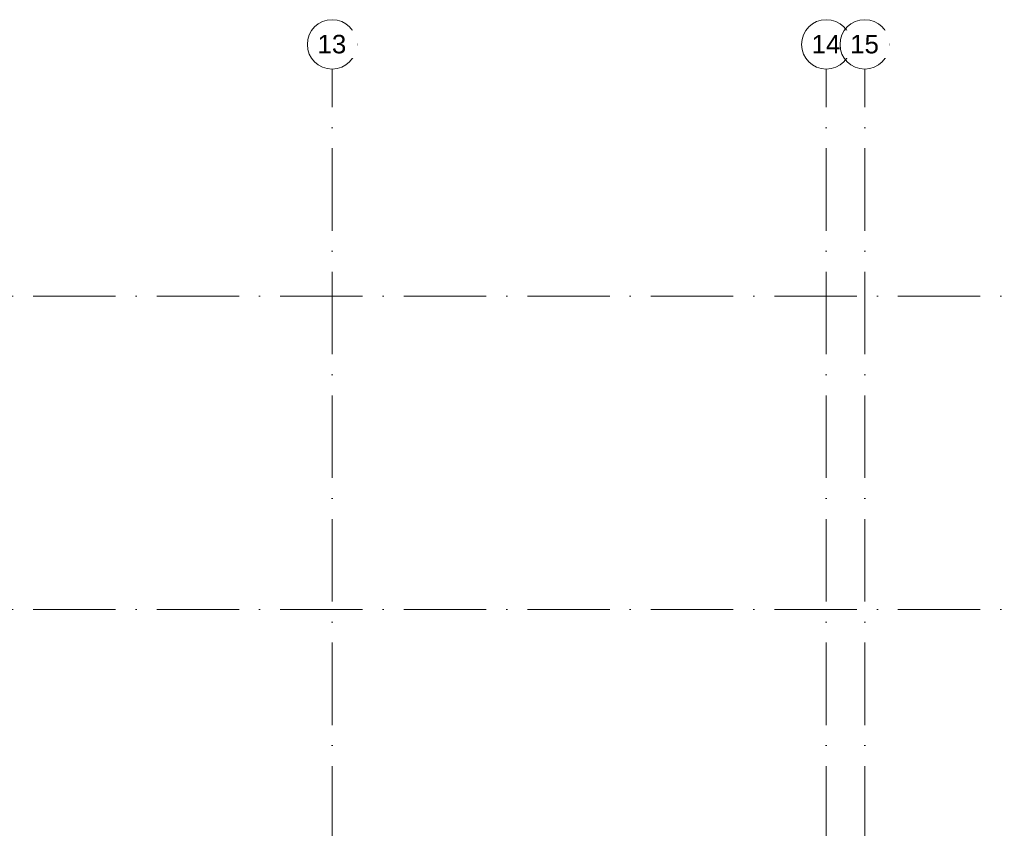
# Model space of a CAD drawing. Header units: millimetres. Extents: x -2694 to 330324, y -17289 to 76899.
# Tile 81 of 142: x 154184 to 178095, y 57269 to 76899. Entities that reach past the tile are written whole.
import ezdxf

# ---------------------------------------------------------------- set-up
doc = ezdxf.new("R2010")
doc.units = ezdxf.units.MM
doc.linetypes.add('IMPORT-A_CARA_15', pattern=[760, 500, -130, 0, -130])
doc.linetypes.add('Čerchovaná 20mm', pattern=[3000, 2000, -500, 0, -500])
doc.layers.add('CA_OSY', color=5, linetype='IMPORT-A_CARA_15', lineweight=13)
doc.layers.add('CA_TEXT35', color=62, linetype='Continuous', lineweight=9)
doc.styles.add('Arial_1', font='arial.ttf', dxfattribs={"height": 450})

# ---------------------------------------------------------------- blocks, each defined once
blk = doc.blocks.new('Osnova - Bublina osnovy 12mm-4850-BOURÁNÍ STÁVAJÍCÍCH ZÁKLADOVÝCH PRVKŮ')
at = {"layer": 'CA_TEXT35'}
blk.add_circle((0, 0), 6, dxfattribs=at)

msp = doc.modelspace()

# ---------------------------------------------------------------- linework, layer by layer
at = {"layer": 'CA_OSY', "linetype": 'Čerchovaná 20mm', "lineweight": 9}
for p, q in [((161770, -226.2), (161770, 75699.1)), ((173770, -226.2), (173770, 75699.1)), ((174705, -226.2), (174705, 75699.1)), ((-1493.6, 70185), (299971.9, 70185)), ((-1493.6, 62579.9), (299971.9, 62579.9))]:
    msp.add_line(p, q, dxfattribs=at)

# ---------------------------------------------------------------- block references
at = {"layer": 'CA_TEXT35', "xscale": 99.99999999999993, "yscale": 99.99999999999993, "zscale": 99.99999999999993}
for p in [(161770, 76299.1), (173770, 76299.1)]:
    msp.add_blockref('Osnova - Bublina osnovy 12mm-4850-BOURÁNÍ STÁVAJÍCÍCH ZÁKLADOVÝCH PRVKŮ', p, dxfattribs=at)

# ---------------------------------------------------------------- next in the draw order: texts
at = {"layer": 'CA_TEXT35', "char_height": 450, "width": 849.789, "attachment_point": 1, "style": 'Arial_1', "bg_fill": 3, "box_fill_scale": 1.25, "bg_fill_color": 256, "bg_fill_true_color": 13158600, "bg_fill_transparency": 0}
for s, insert in [('13', (161415.9, 76531.6)), ('14', (173415.9, 76531.6))]:
    msp.add_mtext(s, dxfattribs=dict(at, insert=insert))

# ---------------------------------------------------------------- next in the draw order: block references
at = {"layer": 'CA_TEXT35', "xscale": 99.99999999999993, "yscale": 99.99999999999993, "zscale": 99.99999999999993}
msp.add_blockref('Osnova - Bublina osnovy 12mm-4850-BOURÁNÍ STÁVAJÍCÍCH ZÁKLADOVÝCH PRVKŮ', (174705, 76299.1), dxfattribs=at)

# ---------------------------------------------------------------- next in the draw order: texts
at = {"layer": 'CA_TEXT35', "insert": (174350.9, 76531.6), "char_height": 450, "width": 849.789, "attachment_point": 1, "style": 'Arial_1', "bg_fill": 3, "box_fill_scale": 1.25, "bg_fill_color": 256, "bg_fill_true_color": 13158600, "bg_fill_transparency": 0}
msp.add_mtext('15', dxfattribs=at)

doc.saveas('drawing.dxf')
